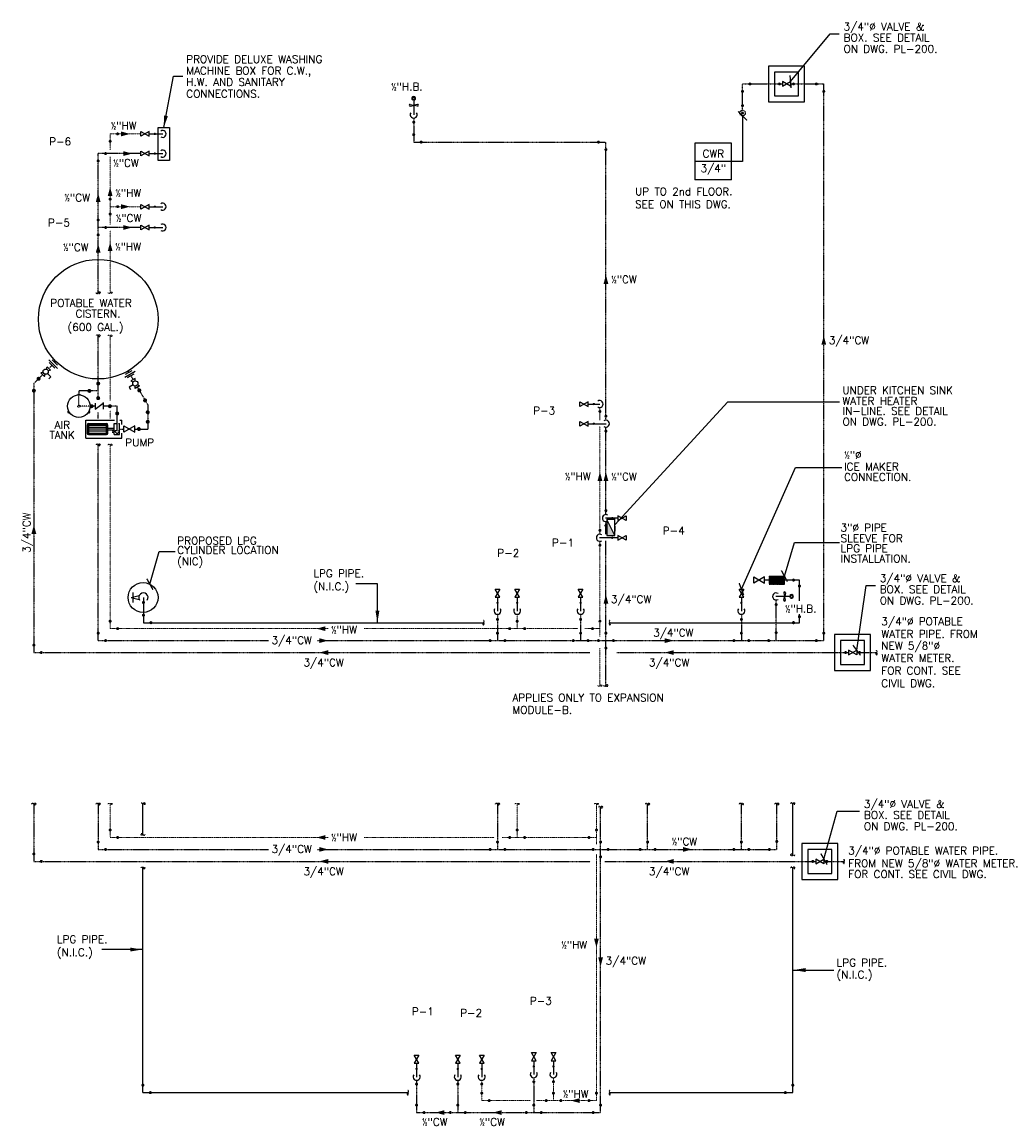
# Model space of a CAD drawing. Header units: inches. Extents: x -3803 to 26533, y -3756 to 2988.
# Tile 8 of 9: x 24538 to 25033, y 2106 to 2660. Entities that reach past the tile are written whole.
import ezdxf
from ezdxf.enums import TextEntityAlignment as Align
from ezdxf.lldxf.tags import DXFTag

# ---------------------------------------------------------------- set-up
doc = ezdxf.new("R2010")
doc.units = ezdxf.units.IN
doc.header["$LTSCALE"] = 0.48
doc.header["$MEASUREMENT"] = 0
for name, pattern in [('CENTER', [2, 1.25, -0.25, 0.25, -0.25]), ('CENTER2', [1.125, 0.75, -0.125, 0.125, -0.125]), ('HIDDEN2', [0.1875, 0.125, -0.0625]), ('PHANTOM2', [1.25, 0.625, -0.125, 0.125, -0.125, 0.125, -0.125])]:
    doc.linetypes.add(name, pattern=pattern)
doc.layers.get('0').update_dxf_attribs({"linetype": 'CONTINUOUS'})
for name, color, linetype in [('ARNOTE', 4, 'CONTINUOUS'), ('EQUIP', 4, 'CONTINUOUS'), ('LA-MARCA', 7, 'CONTINUOUS'), ('M-PL-CWFT', 3, 'CONTINUOUS'), ('M-PL-CWL', 5, 'CENTER2'), ('M-PL-FT', 3, 'CONTINUOUS'), ('M-PL-HWFT', 2, 'CONTINUOUS'), ('M-PL-TXT', 3, 'CONTINUOUS'), ('P-CW-LI', 4, 'CENTER')]:
    doc.layers.add(name, color=color, linetype=linetype)
doc.layers.add('DIM', color=4, linetype='CONTINUOUS', lineweight=13)
doc.styles.add('80', font='simplex.shx', dxfattribs={"height": 7.68})
doc.styles.add('PLAIN', font='arial.ttf', dxfattribs={"width": 0.85})
doc.styles.add('SIMPLEX', font='SIMPLEX')
doc.styles.add('Style 1-4 inch', font='arial.ttf', dxfattribs={"height": 3.75})
tags = doc.linetypes.add('GAS_LINE', pattern='A,0.5,-0.2,["GAS",Standard,S=0.1,R=0,X=-0.1,Y=-0.05],-0.25', length=0.95).pattern_tags.tags
tags[6] = DXFTag(74, 10)
doc.dimstyles.new('Dim ARCH 1-4 INCH', dxfattribs={"dimscale": 40, "dimtxt": 3.75, "dimasz": 0.09375, "dimexe": 0.09375, "dimexo": 0.03125, "dimgap": 0.023438, "dimtad": 1, "dimdec": 0, "dimzin": 3, "dimdsep": 46, "dimlunit": 4, "dimtxsty": 'Style 1-4 inch', "dimblk": 'ARCHTICK', "dimcen": 0.0625, "dimdle": 0.09375, "dimclrd": 225, "dimclre": 225, "dimclrt": 256, "dimadec": 0, "dimazin": 0, "dimtfac": 1, "dimtdec": 0, "dimtofl": 0, "dimtmove": 1, "dimatfit": 3, "dimfxl": 1, "dimtolj": 1, "dimtzin": 0, "dimlwd": -1, "dimlwe": -1, "dimarcsym": 1})
doc.dimstyles.new('Ma24', dxfattribs={"dimscale": 48, "dimtxt": 0.09375, "dimasz": 0.09375, "dimexe": 0.0625, "dimexo": 0.0625, "dimgap": 0.046875, "dimtad": 1, "dimdec": 0, "dimzin": 3, "dimdsep": 46, "dimlunit": 4, "dimtxsty": 'PLAIN', "dimblk": 'ARCHTICK', "dimcen": 0.0625, "dimdle": 0.0625, "dimclrd": 4, "dimclre": 4, "dimclrt": 2, "dimaunit": 1, "dimadec": 0, "dimazin": 0, "dimtfac": 1, "dimtdec": 0, "dimtix": 1, "dimtmove": 2, "dimatfit": 3, "dimldrblk": 'ARCHTICK', "dimfxl": 1, "dimfrac": 2, "dimtolj": 1, "dimtzin": 0, "dimarcsym": 0})

# ---------------------------------------------------------------- blocks, each defined once
blk = doc.blocks.new('CWR')
at = {"layer": 'LA-MARCA', "color": 2}
for p, q in [((-0.191, 0.191), (-0.191, -0.191)), ((0.191, 0.191), (-0.191, 0.191)), ((0.191, -0.191), (0.191, 0.191)), ((0.191, -0.191), (-0.191, -0.191))]:
    blk.add_line(p, q, dxfattribs=at)
at = {"layer": 'LA-MARCA', "color": 3}
blk.add_line((0.191, 0), (-0.191, 0), dxfattribs=at)
at = {"layer": 'LA-MARCA', "color": 4, "style": 'SIMPLEX'}
for p in [(0.002, 0.081), (0.002, -0.077)]:
    blk.add_attdef('REFERENCE', text='', height=0.08, dxfattribs=at).set_placement(p, align=Align.MIDDLE)
blk = doc.blocks.new('_ArchTick')
at = {"color": 0, "linetype": 'ByBlock', "const_width": 0.15}
blk.add_lwpolyline([(-0.5, -0.5), (0.5, 0.5)], dxfattribs=at)

msp = doc.modelspace()

# ---------------------------------------------------------------- hatches: boundary and pattern name
at = {"layer": 'M-PL-CWFT'}
msp.add_hatch(color=256, dxfattribs=at).paths.add_polyline_path([(24835.5, 2402.53), (24831.5, 2410.53), (24831.5, 2402.53)])
at = {"layer": 'M-PL-CWL'}
h = msp.add_hatch(dxfattribs=at)
h.set_pattern_fill('ANSI31', color=8)
h.set_pattern_definition([(45, (9123.16941, 21657.26425), (-0.08838834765, 0.08838834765), [])])
h.paths.add_polyline_path([(24912.94, 2382.24), (24920.56, 2382.24), (24920.56, 2378.24), (24912.94, 2378.24)])

# ---------------------------------------------------------------- linework, layer by layer
at = {"layer": 'DIM', "linetype": 'PHANTOM2'}
for p, q in [((24597.89, 2604.04), (24582.44, 2604.04)), ((24582.44, 2596.1), (24582.44, 2604.04)), ((24582.44, 2558.64), (24582.44, 2592.55)), ((24597.89, 2567.54), (24582.44, 2567.54)), ((24582.44, 2524.36), (24582.44, 2555.59)), ((24582.44, 2470.3), (24582.44, 2502.79)), ((24582.44, 2461.27), (24582.44, 2465.3)), ((24828.06, 2403.21), (24828.06, 2457.43)), ((24582.44, 2355.85), (24582.44, 2448)), ((24828.06, 2351.95), (24828.06, 2399.69)), ((24786.55, 2363.1), (24786.55, 2355.85)), ((24582.44, 2355.85), (24691.8, 2355.85)), ((24709.81, 2355.85), (24816.9, 2355.85)), ((24820.53, 2355.85), (24828.06, 2355.85)), ((24828.06, 2327.33), (24828.06, 2346.13)), ((24582.44, 2267.9), (24582.44, 2251.1)), ((24786.55, 2267.9), (24786.55, 2251.1)), ((24826.3, 2247.68), (24826.3, 2267.9)), ((24582.44, 2251.1), (24691.8, 2251.1)), ((24709.81, 2251.1), (24775.09, 2251.1)), ((24779.11, 2251.1), (24826.3, 2251.1)), ((24826.3, 2119.1), (24826.3, 2242.8)), ((24768.78, 2129.31), (24768.78, 2119.1)), ((24804.74, 2130.52), (24804.74, 2119.1)), ((24768.78, 2119.1), (24793.25, 2119.1)), ((24796.23, 2119.1), (24826.3, 2119.1))]:
    msp.add_line(p, q, dxfattribs=at)
at = {"layer": 'DIM', "ltscale": 10}
msp.add_line((24828.06, 2460.47), (24828.06, 2466.79), dxfattribs=at)
at = {"layer": 'DIM', "linetype": 'PHANTOM2'}
for centre, start, end in [((24581.87, 2524.68), 208.4906, 331.5094), ((24582.99, 2524.07), 28.4906, 151.5094), ((24582.99, 2524.68), 208.4906, 331.5094), ((24581.87, 2502.47), 28.4906, 151.5094), ((24582.99, 2502.47), 28.4906, 151.5094), ((24582.99, 2503.08), 208.4906, 331.5094), ((24581.87, 2447.71), 28.4906, 151.5094), ((24582.99, 2447.71), 28.4906, 151.5094), ((24582.99, 2448.32), 208.4906, 331.5094), ((24827.49, 2327.62), 208.4906, 331.5094), ((24828.62, 2327.01), 28.4906, 151.5094), ((24828.62, 2327.62), 208.4906, 331.5094), ((24581.87, 2267.58), 28.4906, 151.5094), ((24582.99, 2267.58), 28.4906, 151.5094), ((24582.99, 2268.19), 208.4906, 331.5094), ((24785.98, 2267.58), 28.4906, 151.5094), ((24787.1, 2267.58), 28.4906, 151.5094), ((24787.1, 2268.19), 208.4906, 331.5094), ((24825.73, 2267.58), 28.4906, 151.5094), ((24826.85, 2267.58), 28.4906, 151.5094), ((24826.85, 2268.19), 208.4906, 331.5094)]:
    msp.add_arc(centre, 0.64, start, end, dxfattribs=at)
at = {"layer": 'DIM', "ltscale": 10}
for points in [[(24592.45, 2604.04), (24587.95, 2602.83), (24587.95, 2605.24)], [(24592.45, 2567.54), (24587.95, 2566.34), (24587.95, 2568.75)], [(24828.06, 2434.48), (24829.27, 2429.98), (24826.86, 2429.98)], [(24685.93, 2355.85), (24690.43, 2354.65), (24690.43, 2357.06)], [(24685.93, 2251.1), (24690.43, 2249.9), (24690.43, 2252.31)], [(24813.44, 2119.1), (24817.94, 2117.9), (24817.94, 2120.31)]]:
    msp.add_solid(points, dxfattribs=at)
at = {"layer": 'DIM', "linetype": 'PHANTOM2'}
for points in [[(24582.44, 2577.39), (24581.23, 2572.89), (24583.64, 2572.89)], [(24582.44, 2549.73), (24581.23, 2545.23), (24583.64, 2545.23)], [(24826.3, 2195.91), (24827.51, 2200.41), (24825.09, 2200.41)]]:
    msp.add_solid(points, dxfattribs=at)
at = {"layer": 'EQUIP', "color": 3}
for p, q in [((24571.65, 2458.74, 0), (24571.65, 2453.22, 0)), ((24580.61, 2453.22, 0), (24580.61, 2458.74, 0)), ((24581.35, 2456.35, 0), (24584.51, 2456.35, 0)), ((24581.35, 2455.6, 0), (24584.51, 2455.6, 0))]:
    msp.add_line(p, q, dxfattribs=at)
at = {"layer": 'M-PL-CWFT'}
for p, q in [((24734.67, 2621.56), (24734.67, 2613.53)), ((24732.82, 2618.85), (24734.5, 2618.42)), ((24732.82, 2617.91), (24734.5, 2618.34)), ((24736.53, 2618.85), (24734.84, 2618.42)), ((24736.53, 2617.91), (24734.84, 2618.34)), ((24601.99, 2594.17), (24608.93, 2594.17)), ((24601.99, 2557.1), (24608.93, 2557.1)), ((24551.04, 2483.87), (24552.69, 2482.22)), ((24552.69, 2482.22), (24551.66, 2481.19)), ((24593.92, 2478.23), (24591.9, 2477.06)), ((24591.9, 2477.06), (24592.63, 2475.8)), ((24575, 2469.02, 0), (24575, 2465.89, 0)), ((24575, 2465.89, 0), (24578.99, 2469.02, 0)), ((24575, 2469.02, 0), (24575, 2465.89, 0)), ((24575, 2465.89, 0), (24578.99, 2469.02, 0)), ((24578.99, 2469.02, 0), (24578.99, 2465.89, 0)), ((24578.99, 2469.02, 0), (24578.99, 2465.89, 0)), ((24822.15, 2458.68), (24831.22, 2458.68)), ((24594.76, 2457.54, 0), (24589.29, 2454.42, 0)), ((24589.29, 2457.54, 0), (24594.76, 2454.42, 0)), ((24589.29, 2454.42, 0), (24589.29, 2457.54, 0)), ((24594.76, 2457.54, 0), (24589.29, 2454.42, 0)), ((24589.29, 2454.42, 0), (24589.29, 2457.54, 0)), ((24594.76, 2454.42, 0), (24594.76, 2457.54, 0)), ((24594.76, 2454.42, 0), (24594.76, 2457.54, 0)), ((24837.06, 2411.31), (24830.91, 2411.31)), ((24835.5, 2410.53), (24831.5, 2410.53)), ((24831.5, 2410.53), (24831.5, 2402.53)), ((24835.5, 2402.53), (24831.5, 2410.53)), ((24835.5, 2402.53), (24835.5, 2410.53)), ((24831.5, 2402.53), (24835.5, 2402.53)), ((24776.68, 2371.64), (24776.68, 2364.7)), ((24818.38, 2371.64), (24818.38, 2364.7)), ((24898.99, 2371.64), (24898.99, 2364.7)), ((24923.87, 2372.02), (24916.27, 2372.02)), ((24920.21, 2373.88), (24920.64, 2372.19)), ((24920.21, 2370.17), (24920.64, 2371.85)), ((24921.15, 2373.88), (24920.73, 2372.19)), ((24921.15, 2370.17), (24920.73, 2371.85)), ((24736.11, 2137.86), (24736.11, 2130.92)), ((24756.77, 2137.86), (24756.77, 2130.92)), ((24794.88, 2139.06), (24794.88, 2132.12))]:
    msp.add_line(p, q, dxfattribs=at)
for points in [[(24930.61, 2638.08), (24912.61, 2638.08), (24912.61, 2620.08), (24930.61, 2620.08)], [(24927.61, 2635.08), (24915.61, 2635.08), (24915.61, 2623.08), (24927.61, 2623.08)], [(24919.56, 2630.25), (24919.56, 2627.91), (24923.66, 2630.25), (24923.66, 2627.91)], [(24601.99, 2593), (24601.99, 2595.35), (24597.89, 2593), (24597.89, 2595.35)], [(24601.99, 2555.92), (24601.99, 2558.27), (24597.89, 2555.92), (24597.89, 2558.27)], [(24822.15, 2457.51), (24822.15, 2459.85), (24818.05, 2457.51), (24818.05, 2459.85)], [(24837.06, 2412.48), (24837.06, 2410.14), (24841.16, 2412.48), (24841.16, 2410.14)], [(24775.51, 2371.64), (24777.86, 2371.64), (24775.51, 2375.74), (24777.86, 2375.74)], [(24817.21, 2371.64), (24819.55, 2371.64), (24817.21, 2375.74), (24819.55, 2375.74)], [(24897.81, 2371.64), (24900.16, 2371.64), (24897.81, 2375.74), (24900.16, 2375.74)], [(24963.77, 2352.85), (24945.77, 2352.85), (24945.77, 2334.85), (24963.77, 2334.85)], [(24960.77, 2349.85), (24948.77, 2349.85), (24948.77, 2337.85), (24960.77, 2337.85)], [(24952.72, 2345.03), (24952.72, 2342.68), (24956.82, 2345.03), (24956.82, 2342.68)], [(24947.35, 2248.1), (24929.35, 2248.1), (24929.35, 2230.1), (24947.35, 2230.1)], [(24944.35, 2245.1), (24932.35, 2245.1), (24932.35, 2233.1), (24944.35, 2233.1)], [(24936.3, 2240.27), (24936.3, 2237.93), (24940.4, 2240.27), (24940.4, 2237.93)], [(24793.7, 2139.06), (24796.05, 2139.06), (24793.7, 2143.16), (24796.05, 2143.16)], [(24734.94, 2137.86), (24737.28, 2137.86), (24734.94, 2141.96), (24737.28, 2141.96)], [(24755.6, 2137.86), (24757.95, 2137.86), (24755.6, 2141.96), (24757.95, 2141.96)]]:
    msp.add_lwpolyline(points, close=True, dxfattribs=at)
for points, const_width in [([(24899.19, 2625.35, 1), (24899.94, 2625.35, 1)], 0.75), ([(24903.3, 2628.71, 1), (24903.3, 2629.46, 1)], 0.75), ([(24918.08, 2629.46, -1), (24918.08, 2628.71, -1)], 0.75), ([(24925.14, 2629.46, 1), (24925.14, 2628.71, 1)], 0.75), ([(24936.57, 2628.71, -1), (24936.57, 2629.46, -1)], 0.75), ([(24939.93, 2625.35, 1), (24940.68, 2625.35, 1)], 0.75), ([(24899.19, 2618.24, -1), (24899.94, 2618.24, -1)], 0.75), ([(24734.3, 2609.94, 1), (24735.05, 2609.94, 1)], 0.75), ([(24586.17, 2604.41, -1), (24586.17, 2603.66, -1)], 0.75), ([(24734.3, 2603.67, -1), (24735.05, 2603.67, -1)], 0.75), ([(24582.06, 2600.3, 1), (24582.81, 2600.3, 1)], 0.75), ([(24738.41, 2600.3, -1), (24738.41, 2599.55, -1)], 0.75), ([(24827.32, 2600.3, 1), (24827.32, 2599.55, 1)], 0.75), ([(24580.17, 2594.55, -1), (24580.17, 2593.8, -1)], 0.75), ([(24604.83, 2593.88, -1), (24604.83, 2594.47, -1)], 0.586), ([(24830.69, 2596.19, 1), (24831.44, 2596.19, 1)], 0.75), ([(24576.06, 2590.44, 1), (24576.81, 2590.44, 1)], 0.75), ([(24582.06, 2571.28, -1), (24582.81, 2571.28, -1)], 0.75), ([(24582.06, 2563.81, 1), (24582.81, 2563.81, 1)], 0.75), ([(24586.17, 2567.92, -1), (24586.17, 2567.17, -1)], 0.75), ([(24576.06, 2560.83, -1), (24576.81, 2560.83, -1)], 0.75), ([(24576.06, 2553.36, 1), (24576.81, 2553.36, 1)], 0.75), ([(24580.17, 2557.47, -1), (24580.17, 2556.72, -1)], 0.75), ([(24604.83, 2556.8, -1), (24604.83, 2557.39, -1)], 0.586), ([(24546.89, 2480.85, 1), (24546.18, 2481.55, 1)], 1), ([(24546.18, 2480.85, 1), (24546.89, 2481.55, 1)], 1), ([(24543.83, 2474.89, 1), (24544.54, 2475.6, 1)], 1), ([(24827.69, 2464.8, 1), (24828.44, 2464.8, 1)], 0.75), ([(24824.99, 2458.39, -1), (24824.99, 2458.97, -1)], 0.586), ([(24830.69, 2462.42, -1), (24831.44, 2462.42, -1)], 0.75), ([(24830.69, 2454.94, 1), (24831.44, 2454.94, 1)], 0.75), ([(24830.69, 2415.05, -1), (24831.44, 2415.05, -1)], 0.75), ([(24834.22, 2411.6, -1), (24834.22, 2411.02, -1)], 0.586), ([(24827.69, 2405.18, -1), (24828.44, 2405.18, -1)], 0.75), ([(24830.69, 2407.57, 1), (24831.44, 2407.57, 1)], 0.75), ([(24827.69, 2397.71, 1), (24828.44, 2397.71, 1)], 0.75), ([(24776.39, 2368.8, -1), (24776.98, 2368.8, -1)], 0.586), ([(24818.09, 2368.8, -1), (24818.67, 2368.8, -1)], 0.586), ([(24898.69, 2368.8, -1), (24899.28, 2368.8, -1)], 0.586), ([(24916.05, 2367.93, -1), (24916.8, 2367.93, -1)], 0.75), ([(24582.06, 2359.59, -1), (24582.81, 2359.59, -1)], 0.75), ([(24776.31, 2360.5, -1), (24777.06, 2360.5, -1)], 0.75), ([(24786.17, 2359.59, -1), (24786.92, 2359.59, -1)], 0.75), ([(24818.01, 2360.5, -1), (24818.76, 2360.5, -1)], 0.75), ([(24827.69, 2359.59, -1), (24828.44, 2359.59, -1)], 0.75), ([(24898.61, 2360.5, -1), (24899.36, 2360.5, -1)], 0.75), ([(24576.06, 2353.59, -1), (24576.81, 2353.59, -1)], 0.75), ([(24586.17, 2356.23, -1), (24586.17, 2355.48, -1)], 0.75), ([(24776.31, 2353.59, -1), (24777.06, 2353.59, -1)], 0.75), ([(24782.81, 2356.23, 1), (24782.81, 2355.48, 1)], 0.75), ([(24790.28, 2356.23, -1), (24790.28, 2355.48, -1)], 0.75), ([(24818.01, 2353.59, -1), (24818.76, 2353.59, -1)], 0.75), ([(24824.32, 2356.23, 1), (24824.32, 2355.48, 1)], 0.75), ([(24830.69, 2353.59, -1), (24831.44, 2353.59, -1)], 0.75), ([(24898.61, 2353.59, -1), (24899.36, 2353.59, -1)], 0.75), ([(24916.05, 2353.85, -1), (24916.8, 2353.85, -1)], 0.75), ([(24939.93, 2353.59, -1), (24940.68, 2353.59, -1)], 0.75), ([(24543.81, 2347.59, -1), (24544.56, 2347.59, -1)], 0.75), ([(24543.81, 2347.59, -1), (24544.56, 2347.59, -1)], 0.75), ([(24580.17, 2350.23, -1), (24580.17, 2349.48, -1)], 0.75), ([(24772.95, 2350.23, 1), (24772.95, 2349.48, 1)], 0.75), ([(24780.42, 2350.23, -1), (24780.42, 2349.48, -1)], 0.75), ([(24814.65, 2350.23, 1), (24814.65, 2349.48, 1)], 0.75), ([(24822.12, 2350.23, -1), (24822.12, 2349.48, -1)], 0.75), ([(24827.32, 2350.23, 1), (24827.32, 2349.48, 1)], 0.75), ([(24834.8, 2350.23, -1), (24834.8, 2349.48, -1)], 0.75), ([(24895.25, 2350.23, 1), (24895.25, 2349.48, 1)], 0.75), ([(24902.72, 2350.23, -1), (24902.72, 2349.48, -1)], 0.75), ([(24912.69, 2350.23, 1), (24912.69, 2349.48, 1)], 0.75), ([(24936.57, 2350.23, 1), (24936.57, 2349.48, 1)], 0.75), ([(24547.92, 2344.23, -1), (24547.92, 2343.48, -1)], 0.75), ([(24547.92, 2344.23, -1), (24547.92, 2343.48, -1)], 0.75), ([(24830.69, 2346.12, 1), (24831.44, 2346.12, 1)], 0.75), ([(24951.24, 2344.23, -1), (24951.24, 2343.48, -1)], 0.75), ([(24958.3, 2344.23, 1), (24958.3, 2343.48, 1)], 0.75), ([(24582.06, 2254.84, -1), (24582.81, 2254.84, -1)], 0.75), ([(24786.17, 2254.84, -1), (24786.92, 2254.84, -1)], 0.75), ([(24825.93, 2254.84, -1), (24826.68, 2254.84, -1)], 0.75), ([(24576.06, 2248.84, -1), (24576.81, 2248.84, -1)], 0.75), ([(24586.17, 2251.48, -1), (24586.17, 2250.73, -1)], 0.75), ([(24776.31, 2248.84, -1), (24777.06, 2248.84, -1)], 0.75), ([(24782.81, 2251.48, 1), (24782.81, 2250.73, 1)], 0.75), ([(24790.28, 2251.48, -1), (24790.28, 2250.73, -1)], 0.75), ([(24822.56, 2251.48, 1), (24822.56, 2250.73, 1)], 0.75), ([(24828.02, 2248.84, -1), (24828.77, 2248.84, -1)], 0.75), ([(24851.6, 2248.84, -1), (24852.35, 2248.84, -1)], 0.75), ([(24898.61, 2248.84, -1), (24899.36, 2248.84, -1)], 0.75), ([(24916.37, 2249.1, -1), (24917.12, 2249.1, -1)], 0.75), ([(24543.81, 2242.84, -1), (24544.56, 2242.84, -1)], 0.75), ([(24580.17, 2245.48, -1), (24580.17, 2244.73, -1)], 0.75), ([(24772.95, 2245.48, 1), (24772.95, 2244.73, 1)], 0.75), ([(24780.42, 2245.48, -1), (24780.42, 2244.73, -1)], 0.75), ([(24824.65, 2245.48, 1), (24824.65, 2244.73, 1)], 0.75), ([(24832.13, 2245.48, -1), (24832.13, 2244.73, -1)], 0.75), ([(24848.23, 2245.48, 1), (24848.23, 2244.73, 1)], 0.75), ([(24855.71, 2245.48, -1), (24855.71, 2244.73, -1)], 0.75), ([(24895.25, 2245.48, 1), (24895.25, 2244.73, 1)], 0.75), ([(24902.72, 2245.48, -1), (24902.72, 2244.73, -1)], 0.75), ([(24913.01, 2245.48, 1), (24913.01, 2244.73, 1)], 0.75), ([(24547.92, 2239.48, -1), (24547.92, 2238.73, -1)], 0.75), ([(24828.02, 2241.37, 1), (24828.77, 2241.37, 1)], 0.75), ([(24934.82, 2239.48, -1), (24934.82, 2238.73, -1)], 0.75), ([(24941.87, 2239.48, 1), (24941.87, 2238.73, 1)], 0.75), ([(24735.82, 2135.02, -1), (24736.4, 2135.02, -1)], 0.586), ([(24756.48, 2135.02, -1), (24757.07, 2135.02, -1)], 0.586), ([(24794.58, 2136.22, -1), (24795.17, 2136.22, -1)], 0.586), ([(24735.73, 2127.4, -1), (24736.48, 2127.4, -1)], 0.75), ([(24756.4, 2127.4, -1), (24757.15, 2127.4, -1)], 0.75), ([(24768.4, 2127.4, -1), (24769.15, 2127.4, -1)], 0.75), ([(24794.5, 2128.6, -1), (24795.25, 2128.6, -1)], 0.75), ([(24804.36, 2128.6, -1), (24805.11, 2128.6, -1)], 0.75), ([(24768.4, 2122.84, -1), (24769.15, 2122.84, -1)], 0.75), ([(24804.36, 2122.84, -1), (24805.11, 2122.84, -1)], 0.75), ([(24825.93, 2122.84, -1), (24826.68, 2122.84, -1)], 0.75), ([(24735.73, 2116.84, -1), (24736.48, 2116.84, -1)], 0.75), ([(24756.4, 2116.84, -1), (24757.15, 2116.84, -1)], 0.75), ([(24772.52, 2119.48, -1), (24772.52, 2118.73, -1)], 0.75), ([(24794.5, 2116.84, -1), (24795.25, 2116.84, -1)], 0.75), ([(24801.11, 2119.48, 1), (24801.11, 2118.73, 1)], 0.75), ([(24808.47, 2119.48, -1), (24808.47, 2118.73, -1)], 0.75), ([(24822.56, 2119.48, 1), (24822.56, 2118.73, 1)], 0.75), ([(24828.02, 2116.84, -1), (24828.77, 2116.84, -1)], 0.75), ([(24739.85, 2113.48, -1), (24739.85, 2112.73, -1)], 0.75), ([(24753.04, 2113.48, 1), (24753.04, 2112.73, 1)], 0.75), ([(24760.51, 2113.48, -1), (24760.51, 2112.73, -1)], 0.75), ([(24791.14, 2113.48, 1), (24791.14, 2112.73, 1)], 0.75), ([(24798.61, 2113.48, -1), (24798.61, 2112.73, -1)], 0.75), ([(24824.65, 2113.48, 1), (24824.65, 2112.73, 1)], 0.75)]:
    msp.add_lwpolyline(points, format="xyb", close=True, dxfattribs=dict(at, const_width=const_width))
for points in [[(24550.46, 2486.04), (24550.78, 2487.22), (24552.55, 2485.45), (24551.37, 2485.13)], [(24548.87, 2484.45), (24547.69, 2484.13), (24549.46, 2482.36), (24549.78, 2483.54)], [(24595.04, 2480.17), (24595.03, 2481.39), (24592.87, 2480.14), (24593.92, 2479.53)], [(24596.16, 2478.22), (24597.22, 2477.61), (24595.06, 2476.36), (24595.05, 2477.58)], [(24596.16, 2478.22), (24597.22, 2477.61)]]:
    msp.add_lwpolyline(points, dxfattribs=at)
at = {"layer": 'M-PL-CWFT', "elevation": 0}
for points, const_width in [([(24572.01, 2475.63, -1), (24572.01, 2474.63, -1)], 1), ([(24576.94, 2478.78, 1), (24575.94, 2478.78, 1)], 1), ([(24596.71, 2475.03, 1), (24597.42, 2475.73, 1)], 1), ([(24576.94, 2471.48, -1), (24575.94, 2471.48, -1)], 1), ([(24599.62, 2469.99, 1), (24600.32, 2470.69, 1)], 1), ([(24573.15, 2467.95, 1), (24573.15, 2466.95, 1)], 1), ([(24578.99, 2469.24, -1), (24578.99, 2468.8, -1)], 0.435), ([(24582.32, 2467.95, 1), (24582.32, 2466.95, 1)], 1), ([(24586.47, 2463.81, -1), (24585.47, 2463.81, -1)], 1), ([(24601.79, 2464.41, -1), (24600.79, 2464.41, -1)], 1), ([(24601.79, 2459.63, 1), (24600.79, 2459.63, 1)], 1), ([(24596.86, 2456.48, -1), (24596.86, 2455.48, -1)], 1)]:
    msp.add_lwpolyline(points, format="xyb", close=True, dxfattribs=dict(at, const_width=const_width))
at = {"layer": 'M-PL-CWFT'}
for centre, radius in [((24734.67, 2618.38), 0.176), ((24550.12, 2484.79), 1.3), ((24595.04, 2478.88), 1.3), ((24920.68, 2372.02), 0.176)]:
    msp.add_circle(centre, radius, dxfattribs=at)
for centre, radius, start, end in [((24734.67, 2621.83), 0.94, 298.0664, 241.9336), ((24734.67, 2621.56), 0.719, 307.9772, 232.0228), ((24732.82, 2618.38), 0.469, 90, 270), ((24734.67, 2613.69), 1.76, 145.9161, 34.0839), ((24736.53, 2618.38), 0.469, 270, 90), ((24608.78, 2594.17), 1.76, 235.9161, 124.0839), ((24608.78, 2557.1), 1.76, 235.9161, 124.0839), ((24831.06, 2458.68), 1.76, 235.9161, 124.0839), ((24585.97, 2454.89, 0), 0.948, 145.9161, 34.0839), ((24831.06, 2411.31), 1.76, 55.9161, 304.0839), ((24916.43, 2372.02), 1.76, 55.9161, 304.0839), ((24920.68, 2373.88), 0.469, 0, 180), ((24920.68, 2370.17), 0.469, 180, 0), ((24924.13, 2372.02), 0.94, 208.0664, 151.9336), ((24923.87, 2372.02), 0.719, 217.9772, 142.0228), ((24776.68, 2364.85), 1.76, 145.9161, 34.0839), ((24818.38, 2364.85), 1.76, 145.9161, 34.0839), ((24898.99, 2364.85), 1.76, 145.9161, 34.0839), ((24736.11, 2131.07), 1.76, 145.9161, 34.0839), ((24756.77, 2131.07), 1.76, 145.9161, 34.0839), ((24794.88, 2132.27), 1.76, 145.9161, 34.0839)]:
    msp.add_arc(centre, radius, start, end, dxfattribs=at)
at = {"layer": 'M-PL-CWL'}
for p, q in [((24899.56, 2615.92), (24899.56, 2629.08)), ((24899.56, 2629.08), (24919.56, 2629.08)), ((24923.66, 2629.08), (24940.31, 2629.08)), ((24940.31, 2349.85), (24940.31, 2629.08)), ((24734.67, 2611.93), (24734.67, 2599.93)), ((24734.67, 2599.93), (24831.06, 2599.93)), ((24831.06, 2460.44), (24831.06, 2599.93)), ((24597.89, 2594.17), (24576.44, 2594.17)), ((24576.44, 2524.36), (24576.44, 2594.17)), ((24597.89, 2557.1), (24576.44, 2557.1)), ((24576.44, 2470.98), (24576.44, 2502.79)), ((24553.3, 2487.97, 0), (24551.67, 2486.34)), ((24548.57, 2483.24), (24544.19, 2478.85)), ((24592.79, 2482.77, 0), (24593.95, 2480.77)), ((24544.19, 2478.85), (24544.19, 2343.85)), ((24596.14, 2476.98, 0), (24601.29, 2468.06, 0)), ((24566.72, 2475.13, 0), (24566.72, 2473.52, 0)), ((24575, 2467.45, 0), (24572.33, 2467.45, 0)), ((24576.44, 2461.32), (24576.44, 2464.28)), ((24585.97, 2467.45, 0), (24578.99, 2467.45, 0)), ((24601.29, 2468.06, 0), (24601.29, 2455.98, 0)), ((24583.82, 2454.09, 0), (24583.82, 2455.68, 0)), ((24585.02, 2454.89, 0), (24583.82, 2454.89, 0)), ((24587.11, 2455.98, 0), (24589.29, 2455.98, 0)), ((24594.76, 2455.98, 0), (24601.29, 2455.98, 0)), ((24831.06, 2413.07), (24831.06, 2456.92)), ((24576.44, 2349.85), (24576.44, 2448)), ((24831.06, 2403.33), (24831.06, 2409.55)), ((24831.06, 2327.33), (24831.06, 2399.83)), ((24912.94, 2382.24), (24920.56, 2382.24)), ((24912.94, 2378.24), (24920.56, 2378.24)), ((24916.43, 2349.85), (24916.43, 2370.26)), ((24776.68, 2363.1), (24776.68, 2349.85)), ((24818.38, 2363.1), (24818.38, 2349.85)), ((24898.99, 2363.1), (24898.99, 2349.85)), ((24576.44, 2349.85), (24661.9, 2349.85)), ((24686.4, 2349.85), (24940.31, 2349.85)), ((24544.19, 2343.85), (24823.04, 2343.85)), ((24836.5, 2343.85), (24952.72, 2343.85)), ((24956.82, 2343.85), (24966.77, 2343.85)), ((24544.19, 2267.9), (24544.19, 2239.1)), ((24576.44, 2267.9), (24576.44, 2245.1)), ((24776.68, 2267.9), (24776.68, 2245.1)), ((24828.39, 2113.1), (24828.39, 2266.33)), ((24851.97, 2245.1), (24851.97, 2267.9)), ((24898.99, 2245.1), (24898.99, 2267.9)), ((24916.75, 2245.1), (24916.75, 2267.9)), ((24576.44, 2245.1), (24661.9, 2245.1)), ((24686.4, 2245.1), (24916.75, 2245.1)), ((24544.19, 2239.1), (24823.19, 2239.1)), ((24830.44, 2239.1), (24936.3, 2239.1)), ((24940.4, 2239.1), (24950.35, 2239.1)), ((24736.11, 2129.31), (24736.11, 2113.1)), ((24756.77, 2129.31), (24756.77, 2113.1)), ((24794.88, 2130.52), (24794.88, 2113.1)), ((24736.11, 2113.1), (24828.39, 2113.1))]:
    msp.add_line(p, q, dxfattribs=at)
at = {"layer": 'M-PL-CWL', "color": 3, "linetype": 'Continuous'}
for p, q in [((24556.04, 2486.44), (24551.77, 2490.71)), ((24554.67, 2486.6), (24551.93, 2489.34)), ((24556.06, 2487.99), (24553.32, 2490.73)), ((24555.22, 2489.89, 0), (24554.69, 2489.36, 0)), ((24589.75, 2482), (24594.99, 2485.02)), ((24590.14, 2483.5), (24593.49, 2485.44)), ((24591.12, 2481.8), (24594.47, 2483.74)), ((24591.44, 2485.12, 0), (24591.81, 2484.47, 0)), ((24566.2, 2473.52, 0), (24567.23, 2473.52, 0)), ((24566.2, 2473.52, 0), (24566.2, 2473.05, 0)), ((24567.23, 2473.52, 0), (24567.23, 2473.05, 0)), ((24561.21, 2464.87, 0), (24561.62, 2465.1, 0)), ((24561.72, 2463.98, 0), (24561.21, 2464.87, 0)), ((24561.72, 2463.98, 0), (24562.13, 2464.21, 0)), ((24571.71, 2463.98, 0), (24571.3, 2464.21, 0)), ((24572.23, 2464.87, 0), (24571.71, 2463.98, 0)), ((24572.23, 2464.87, 0), (24571.82, 2465.1, 0)), ((24570.25, 2451.49, 0), (24570.25, 2460.47, 0)), ((24570.25, 2460.47, 0), (24584.69, 2460.47, 0)), ((24571.65, 2458.74, 0), (24580.61, 2458.74, 0)), ((24584.51, 2453.22, 0), (24584.51, 2458.74, 0)), ((24584.51, 2458.74, 0), (24585.52, 2458.74, 0)), ((24586.61, 2458.74, 0), (24587.11, 2458.74, 0)), ((24587.11, 2453.22, 0), (24587.11, 2458.74, 0)), ((24587.29, 2460.47, 0), (24588.22, 2460.47, 0)), ((24588.22, 2458.22, 0), (24588.22, 2460.47, 0)), ((24570.9, 2457.99, 0), (24570.9, 2453.97, 0)), ((24571.65, 2453.22, 0), (24580.61, 2453.22, 0)), ((24581.35, 2453.97, 0), (24581.35, 2457.99, 0)), ((24584.51, 2453.22, 0), (24587.11, 2453.22, 0)), ((24588.22, 2451.49, 0), (24588.22, 2453.95, 0)), ((24570.25, 2451.49, 0), (24588.22, 2451.49, 0))]:
    msp.add_line(p, q, dxfattribs=at)
at = {"layer": 'M-PL-CWL', "color": 1, "linetype": 'HIDDEN2'}
for p, q in [((24566.72, 2468, 0), (24566.72, 2473.07, 0)), ((24572.33, 2467.45, 0), (24567.26, 2467.45, 0))]:
    msp.add_line(p, q, dxfattribs=at)
at = {"layer": 'M-PL-CWL', "ltscale": 50}
msp.add_line((24585.97, 2454.89, 0), (24585.97, 2467.45, 0), dxfattribs=at)
at = {"layer": 'M-PL-CWL', "color": 8, "linetype": 'Continuous'}
msp.add_line((24581.35, 2455.98, 0), (24570.9, 2455.98, 0), dxfattribs=at)
at = {"layer": 'M-PL-CWL'}
msp.add_lwpolyline([(24899.21, 2614.51, 0.703, 0.703, -1), (24899.91, 2614.51, 0.703, 0.703, -1)], format="xyseb", close=True, dxfattribs=at)
at = {"layer": 'M-PL-CWL', "elevation": 0}
msp.add_lwpolyline([(24576.44, 2475.13), (24566.72, 2475.13)], dxfattribs=at)
at = {"layer": 'M-PL-CWL'}
msp.add_circle((24899.56, 2614.51), 1.41, dxfattribs=at)
at = {"layer": 'M-PL-CWL', "color": 3, "linetype": 'Continuous'}
for centre, radius in [((24576.44, 2511.1), 30), ((24566.72, 2467.45, 0), 5.62)]:
    msp.add_circle(centre, radius, dxfattribs=at)
at = {"layer": 'M-PL-CWL', "color": 1, "linetype": 'HIDDEN2'}
msp.add_circle((24566.72, 2467.45, 0), 0.54, dxfattribs=at)
at = {"layer": 'M-PL-CWL'}
for centre, start, end in [((24575.87, 2524.68), 208.4906, 331.5094), ((24576.99, 2524.07), 28.4906, 151.5094), ((24576.99, 2524.68), 208.4906, 331.5094), ((24575.87, 2502.47), 28.4906, 151.5094), ((24576.99, 2502.47), 28.4906, 151.5094), ((24576.99, 2503.08), 208.4906, 331.5094), ((24575.87, 2447.71), 28.4906, 151.5094), ((24576.99, 2447.71), 28.4906, 151.5094), ((24576.99, 2448.32), 208.4906, 331.5094), ((24967.07, 2343.29), 118.4906, 241.5094), ((24966.46, 2344.42), 298.4906, 61.5094), ((24966.46, 2343.29), 298.4906, 61.5094), ((24830.49, 2327.62), 208.4906, 331.5094), ((24831.62, 2327.01), 28.4906, 151.5094), ((24831.62, 2327.62), 208.4906, 331.5094), ((24543.62, 2267.58), 28.4906, 151.5094), ((24544.74, 2267.58), 28.4906, 151.5094), ((24544.74, 2268.19), 208.4906, 331.5094), ((24575.87, 2267.58), 28.4906, 151.5094), ((24576.99, 2267.58), 28.4906, 151.5094), ((24576.99, 2268.19), 208.4906, 331.5094), ((24776.11, 2267.58), 28.4906, 151.5094), ((24777.24, 2267.58), 28.4906, 151.5094), ((24777.24, 2268.19), 208.4906, 331.5094), ((24827.82, 2266.04), 28.4906, 151.5094), ((24828.95, 2266.04), 28.4906, 151.5094), ((24828.95, 2266.65), 208.4906, 331.5094), ((24851.4, 2267.58), 28.4906, 151.5094), ((24852.52, 2267.58), 28.4906, 151.5094), ((24852.52, 2268.19), 208.4906, 331.5094), ((24898.42, 2267.58), 28.4906, 151.5094), ((24899.54, 2267.58), 28.4906, 151.5094), ((24899.54, 2268.19), 208.4906, 331.5094), ((24916.18, 2267.58), 28.4906, 151.5094), ((24917.3, 2267.58), 28.4906, 151.5094), ((24917.3, 2268.19), 208.4906, 331.5094), ((24950.65, 2238.54), 118.4906, 241.5094), ((24950.04, 2239.67), 298.4906, 61.5094), ((24950.04, 2238.54), 298.4906, 61.5094)]:
    msp.add_arc(centre, 0.64, start, end, dxfattribs=at)
at = {"layer": 'M-PL-CWL', "color": 3, "linetype": 'Continuous'}
for centre, start, end in [((24571.65, 2457.99, 0), 90, 180), ((24580.61, 2457.99, 0), 0, 90), ((24571.65, 2453.97, 0), 180, 270), ((24580.61, 2453.97, 0), 270, 0)]:
    msp.add_arc(centre, 0.749, start, end, dxfattribs=at)
at = {"layer": 'M-PL-CWL'}
for points in [[(24593.53, 2594.17), (24589.03, 2592.97), (24589.03, 2595.38)], [(24576.44, 2574.34), (24575.23, 2569.84), (24577.64, 2569.84)], [(24593.53, 2557.1), (24589.03, 2555.89), (24589.03, 2558.3)], [(24576.44, 2548.9), (24575.23, 2544.4), (24577.64, 2544.4)], [(24831.06, 2533.27), (24829.86, 2528.77), (24832.27, 2528.77)], [(24940.31, 2502.78), (24939.1, 2498.28), (24941.51, 2498.28)], [(24831.06, 2434.39), (24829.86, 2429.89), (24832.27, 2429.89)], [(24544.19, 2407.91), (24542.98, 2403.41), (24545.39, 2403.41)], [(24831.06, 2372.9), (24829.86, 2368.4), (24832.27, 2368.4)], [(24691.79, 2349.85), (24687.29, 2348.65), (24687.29, 2351.06)], [(24865.06, 2349.85), (24860.56, 2348.65), (24860.56, 2351.06)], [(24687.29, 2343.85), (24691.79, 2342.65), (24691.79, 2345.06)], [(24860.56, 2343.85), (24865.06, 2342.65), (24865.06, 2345.06)], [(24691.79, 2245.1), (24687.29, 2243.9), (24687.29, 2246.31)], [(24874.24, 2245.1), (24869.74, 2243.9), (24869.74, 2246.31)], [(24687.29, 2239.1), (24691.79, 2237.9), (24691.79, 2240.31)], [(24860.56, 2239.1), (24865.06, 2237.9), (24865.06, 2240.31)], [(24828.39, 2186.47), (24827.19, 2190.97), (24829.6, 2190.97)], [(24745.57, 2113.1), (24750.07, 2111.9), (24750.07, 2114.31)], [(24774.33, 2113.1), (24778.83, 2111.9), (24778.83, 2114.31)]]:
    msp.add_solid(points, dxfattribs=at)
at = {"layer": 'M-PL-FT', "linetype": 'GAS_LINE', "ltscale": 0.5}
for p, q in [((24599.14, 2371.48), (24599.14, 2358.85)), ((24598.89, 2252.62), (24598.89, 2268.23)), ((24924.77, 2242.37), (24924.77, 2268.08)), ((24598.89, 2123.1), (24598.89, 2235.84)), ((24924.77, 2123.1), (24924.77, 2235.84)), ((24598.89, 2123.1), (24731.73, 2123.1)), ((24833.04, 2123.1), (24924.77, 2123.1))]:
    msp.add_line(p, q, dxfattribs=at)
for points in [[(24928.11, 2369.8), (24928.11, 2380.24), (24910.65, 2380.24)], [(24833.04, 2358.85), (24928.11, 2358.85), (24928.11, 2363.12)], [(24599.14, 2358.85), (24769.64, 2358.85)]]:
    msp.add_lwpolyline(points, dxfattribs=at)
at = {"layer": 'M-PL-FT', "linetype": 'PHANTOM2'}
for centre, start, end in [((24769.34, 2359.42), 298.4906, 61.5094), ((24833.35, 2359.42), 118.4906, 241.5094), ((24769.95, 2358.29), 118.4906, 241.5094), ((24769.34, 2358.29), 298.4906, 61.5094), ((24833.35, 2358.29), 118.4906, 241.5094), ((24832.73, 2358.29), 298.4906, 61.5094), ((24598.46, 2267.76), 28.4906, 151.5094), ((24599.58, 2267.76), 28.4906, 151.5094), ((24599.58, 2268.37), 208.4906, 331.5094), ((24924.2, 2267.76), 28.4906, 151.5094), ((24925.33, 2267.76), 28.4906, 151.5094), ((24925.33, 2268.37), 208.4906, 331.5094), ((24598.34, 2252.34), 28.4906, 151.5094), ((24598.34, 2252.95), 208.4906, 331.5094), ((24599.46, 2252.95), 208.4906, 331.5094), ((24924.22, 2242.08), 28.4906, 151.5094), ((24924.22, 2242.69), 208.4906, 331.5094), ((24925.34, 2242.69), 208.4906, 331.5094), ((24598.32, 2235.52), 28.4906, 151.5094), ((24599.44, 2235.52), 28.4906, 151.5094), ((24599.44, 2236.13), 208.4906, 331.5094), ((24924.2, 2235.52), 28.4906, 151.5094), ((24925.33, 2235.52), 28.4906, 151.5094), ((24925.33, 2236.13), 208.4906, 331.5094), ((24732.03, 2122.54), 118.4906, 241.5094), ((24731.42, 2123.67), 298.4906, 61.5094), ((24731.42, 2122.54), 298.4906, 61.5094), ((24833.35, 2123.67), 118.4906, 241.5094), ((24833.35, 2122.54), 118.4906, 241.5094), ((24832.73, 2122.54), 298.4906, 61.5094)]:
    msp.add_arc(centre, 0.64, start, end, dxfattribs=at)
at = {"layer": 'M-PL-HWFT'}
for p, q in [((24601.99, 2604.04), (24608.93, 2604.04)), ((24601.99, 2567.54), (24608.93, 2567.54)), ((24822.15, 2468.54), (24828.06, 2468.54)), ((24837.06, 2401.45), (24827.91, 2401.45)), ((24593.02, 2371.48), (24597.01, 2372.46)), ((24593.02, 2371.48), (24597.01, 2370.5)), ((24593.97, 2368.92), (24593.97, 2374.03)), ((24786.55, 2371.64), (24786.55, 2364.7)), ((24768.78, 2137.86), (24768.78, 2130.92)), ((24804.74, 2139.06), (24804.74, 2132.12))]:
    msp.add_line(p, q, dxfattribs=at)
for points in [[(24601.99, 2602.86), (24601.99, 2605.21), (24597.89, 2602.86), (24597.89, 2605.21)], [(24606.44, 2607.22), (24612.13, 2607.22), (24612.13, 2590.66), (24606.44, 2590.66)], [(24601.99, 2566.37), (24601.99, 2568.71), (24597.89, 2566.37), (24597.89, 2568.71)], [(24822.15, 2467.37), (24822.15, 2469.71), (24818.05, 2467.37), (24818.05, 2469.71)], [(24837.06, 2402.62), (24837.06, 2400.28), (24841.16, 2402.62), (24841.16, 2400.28)], [(24910.65, 2378.67), (24910.65, 2381.8), (24905.18, 2378.67), (24905.18, 2381.8)], [(24785.38, 2371.64), (24787.72, 2371.64), (24785.38, 2375.74), (24787.72, 2375.74)], [(24803.57, 2139.06), (24805.91, 2139.06), (24803.57, 2143.16), (24805.91, 2143.16)], [(24767.61, 2137.86), (24769.95, 2137.86), (24767.61, 2141.96), (24769.95, 2141.96)]]:
    msp.add_lwpolyline(points, close=True, dxfattribs=at)
for points, const_width in [([(24604.83, 2603.74, -1), (24604.83, 2604.33, -1)], 0.586), ([(24604.83, 2567.25, -1), (24604.83, 2567.83, -1)], 0.586), ([(24824.99, 2468.25, -1), (24824.99, 2468.83, -1)], 0.586), ([(24834.22, 2401.74, -1), (24834.22, 2401.15, -1)], 0.586), ([(24834.22, 2401.74, -1), (24834.22, 2401.15, -1)], 0.586), ([(24925.13, 2379.85, 1), (24925.13, 2380.63, 1)], 0.781), ([(24928.11, 2376.84, 1), (24928.11, 2377.62, 1)], 0.781), ([(24598.75, 2369.01, 1), (24599.53, 2369.01, 1)], 0.781), ([(24786.25, 2368.8, -1), (24786.84, 2368.8, -1)], 0.586), ([(24598.77, 2362.59, -1), (24599.52, 2362.59, -1)], 0.781), ([(24598.77, 2362.59, -1), (24599.52, 2362.59, -1)], 0.781), ([(24602.88, 2359.23, -1), (24602.88, 2358.48, -1)], 0.781), ([(24602.88, 2359.23, -1), (24602.88, 2358.48, -1)], 0.781), ([(24925.13, 2359.25, -1), (24925.13, 2358.46, -1)], 0.781), ([(24928.11, 2362.26, -1), (24928.11, 2361.47, -1)], 0.781), ([(24768.49, 2135.02, -1), (24769.07, 2135.02, -1)], 0.586), ([(24804.45, 2136.22, -1), (24805.03, 2136.22, -1)], 0.586), ([(24598.51, 2126.84, -1), (24599.26, 2126.84, -1)], 0.781), ([(24925.15, 2126.84, 1), (24924.4, 2126.84, 1)], 0.781), ([(24602.63, 2123.48, -1), (24602.63, 2122.73, -1)], 0.781), ([(24921.04, 2123.48, 1), (24921.04, 2122.73, 1)], 0.781)]:
    msp.add_lwpolyline(points, format="xyb", close=True, dxfattribs=dict(at, const_width=const_width))
msp.add_circle((24598.94, 2371.48), 7.5, dxfattribs=at)
for centre, radius, start, end in [((24608.78, 2604.04), 1.76, 235.9161, 124.0839), ((24608.78, 2567.54), 1.76, 235.9161, 124.0839), ((24827.91, 2468.54), 1.76, 235.9161, 124.0839), ((24828.06, 2401.45), 1.76, 55.9161, 304.0839), ((24599.14, 2371.48), 2.34, 325.9161, 214.0839), ((24786.55, 2364.85), 1.76, 145.9161, 34.0839), ((24768.78, 2131.07), 1.76, 145.9161, 34.0839), ((24804.74, 2132.27), 1.76, 145.9161, 34.0839)]:
    msp.add_arc(centre, radius, start, end, dxfattribs=at)
at = {"layer": 'P-CW-LI', "color": 8, "linetype": 'Continuous'}
for p, q in [((24570.9, 2457.99, 0), (24581.35, 2457.99, 0)), ((24570.9, 2456.88, 0), (24581.35, 2456.88, 0)), ((24570.9, 2455.08, 0), (24581.35, 2455.08, 0)), ((24570.9, 2453.97, 0), (24581.35, 2453.97, 0)), ((24571, 2458.36, 0), (24581.25, 2458.36, 0)), ((24571, 2453.59, 0), (24581.25, 2453.59, 0))]:
    msp.add_line(p, q, dxfattribs=at)

# ---------------------------------------------------------------- block references
at = {"layer": 'ARNOTE'}
ref = msp.add_blockref('CWR', (24884.85, 2590.25), dxfattribs=dict(at, xscale=48, yscale=48, zscale=48))
ref.add_attrib('REFERENCE', 'CWR', dxfattribs={"layer": 'LA-MARCA', "color": 4, "height": 3.84, "style": 'SIMPLEX'}).set_placement((24884.93, 2594.16), align=Align.MIDDLE)
ref.add_attrib('REFERENCE', '3/4"', dxfattribs={"layer": 'LA-MARCA', "color": 4, "height": 3.84, "style": 'SIMPLEX'}).set_placement((24884.93, 2586.56), align=Align.MIDDLE)

# ---------------------------------------------------------------- texts
at = {"layer": 'M-PL-TXT', "style": '80'}
for s, p in [('3/4"%%C VALVE & ', (24950.25, 2655.98)), ('BOX. SEE DETAIL', (24950.25, 2650.4)), ('ON DWG. PL-200.', (24950.25, 2644.75)), ('PROVIDE DELUXE WASHING', (24620.59, 2639.6)), ('MACHINE BOX FOR C.W.,', (24620.59, 2633.84)), ('H.W. AND SANITARY ', (24620.59, 2628.12)), ('CONNECTIONS.', (24620.59, 2622.24)), ('½"H.B.', (24723.23, 2625.8)), ('½"HW', (24582.6, 2606.22)), ('P-6', (24551.86, 2598.32)), ('½"CW', (24583.87, 2587.54)), ('½"HW', (24584.94, 2572.51)), ('UP TO 2nd FLOOR.', (24845.68, 2573.22)), ('½"CW', (24559.4, 2570.16)), ('SEE ON THIS DWG.', (24845.68, 2566.84)), ('½"CW', (24585.18, 2559.88)), ('P-5', (24551.26, 2557.62)), ('½"CW', (24558.7, 2545.27)), ('½"HW', (24584.85, 2545.56)), ('½"CW', (24833.61, 2529.1)), ('POTABLE WATER', (24552.43, 2517.27)), ('CISTERN.', (24565.05, 2511.98)), ('(600 GAL.)', (24561.13, 2505.18)), ('3/4"CW', (24942.85, 2498.61)), ('UNDER KITCHEN SINK', (24949.63, 2473.55)), ('WATER HEATER', (24949.63, 2468.13)), ('P-3', (24794.58, 2463.35)), ('IN-LINE. SEE DETAIL', (24949.69, 2463.09)), ('AIR', (24554.57, 2456.12, 1320.81)), ('ON DWG. PL-200.', (24949.69, 2457.72)), ('TANK', (24551.99, 2451.13, 1320.81)), ('PUMP', (24590.06, 2447.32, 1320.81)), ('½"%%C', (24950.47, 2441.09)), ('ICE MAKER', (24950.47, 2435.21)), ('½"HW', (24810.34, 2430.3)), ('½"CW', (24833.61, 2430.22)), ('CONNECTION.', (24950.47, 2429.99)), ('P-4', (24859.53, 2403.12)), ('3"%%C PIPE', (24948.77, 2404.64)), ('PROPOSED LPG', (24616.11, 2398.01)), ('P-1', (24804.02, 2397.03)), ('SLEEVE FOR', (24948.77, 2399.27)), ('LPG PIPE', (24948.77, 2394.26)), ('CYLINDER LOCATION', (24616.11, 2393.35)), ('P-2', (24776.59, 2391.88)), ('INSTALLATION.', (24948.77, 2389.1)), ('(NIC)', (24616.11, 2387.68)), ('LPG PIPE.', (24684.4, 2381.63)), ('3/4"%%C VALVE & ', (24968.38, 2379.25)), ('(N.I.C.)', (24684.4, 2375.09)), ('BOX. SEE DETAIL', (24968.38, 2373.68)), ('3/4"CW', (24833.61, 2368.72)), ('ON DWG. PL-200.', (24968.38, 2368.02)), ('½"H.B.', (24920.74, 2363.91)), ('3/4"%%C POTABLE', (24969.18, 2357.56)), ('½"HW', (24693.13, 2353.38)), ('3/4"CW', (24854.73, 2351.91)), ('WATER PIPE. FROM ', (24969.18, 2351.23)), ('3/4"CW', (24663.36, 2348.15)), ('NEW 5/8"%%C', (24969.18, 2345.33)), ('WATER METER.', (24969.18, 2339.22)), ('3/4"CW', (24679.37, 2336.94)), ('3/4"CW', (24852.65, 2336.94)), ('FOR CONT. SEE', (24969.18, 2332.86)), ('CIVIL DWG.', (24969.18, 2326.51)), ('APPLIES ONLY TO EXPANSION', (24784.15, 2319.3)), ('MODULE-B. ', (24784.15, 2313.17)), ('3/4"%%C VALVE & ', (24960.44, 2266)), ('BOX. SEE DETAIL', (24960.44, 2260.43)), ('ON DWG. PL-200.', (24960.44, 2254.77)), ('½"HW', (24693.13, 2249.18)), ('½"CW', (24863.91, 2247.16)), ('3/4"CW', (24663.36, 2243.4)), ('3/4"%%C POTABLE WATER PIPE. ', (24952.59, 2242.61)), ('FROM NEW 5/8"%%C WATER METER.', (24952.59, 2236.19)), ('3/4"CW', (24679.37, 2232.19)), ('3/4"CW', (24852.65, 2232.19)), ('FOR CONT. SEE CIVIL DWG.', (24952.59, 2230.79)), ('LPG PIPE.', (24555.76, 2198.12)), ('½"HW', (24808.58, 2195.33)), ('(N.I.C.)', (24555.76, 2191.57)), ('3/4"CW', (24830.94, 2187.35)), ('LPG PIPE.', (24946.75, 2186.42)), ('(N.I.C.)', (24946.75, 2180.39)), ('P-3', (24792.91, 2167.23)), ('P-1', (24733.75, 2161.9)), ('P-2', (24757.93, 2161.13)), ('½"HW', (24809.28, 2120.56)), ('½"CW', (24738.74, 2106.47)), ('½"CW', (24767.5, 2106.47))]:
    msp.add_text(s, height=3.84, dxfattribs=at).set_placement(p)
msp.add_text('3/4"CW', height=3.84, rotation=90, dxfattribs=at).set_placement((24542.43, 2393.9))

# ---------------------------------------------------------------- leaders
at = {"layer": 'M-PL-TXT'}
for points, dimstyle, override in [([(24923.66, 2630.25), (24943.5, 2654.2), (24948.07, 2654.2)], 'Ma24', {"dimtad": 0, "dimclrd": 256, "dimfxl": 3}), ([(24609.29, 2607.22), (24614.24, 2632.99), (24618.92, 2632.99)], 'Dim ARCH 1-4 INCH', {"dimscale": 1, "dimasz": 6, "dimtad": 0, "dimclrd": 256}), ([(24899.56, 2613.1), (24899.56, 2590.25), (24894.04, 2590.25)], 'Ma24', {"dimtad": 0, "dimclrd": 256, "dimfxl": 3}), ([(24835.5, 2407.92), (24892.25, 2469.69), (24948.24, 2469.69)], 'Ma24', {"dimtad": 0, "dimclrd": 256, "dimfxl": 3}), ([(24898.99, 2375.74), (24926.12, 2436.66), (24949.31, 2436.66)], 'Ma24', {"dimtad": 0, "dimclrd": 256, "dimfxl": 3}), ([(24920.56, 2382.24), (24925.62, 2399.1), (24948.16, 2399.1)], 'Ma24', {"dimtad": 0, "dimclrd": 256, "dimfxl": 3}), ([(24602.37, 2378.15), (24606.98, 2394.58), (24615.12, 2394.58)], 'Ma24', {"dimtad": 0, "dimclrd": 256, "dimfxl": 3}), ([(24716.47, 2358.85), (24716.47, 2378.4), (24705.61, 2378.4)], 'Dim ARCH 1-4 INCH', {"dimscale": 1, "dimasz": 6, "dimtad": 0, "dimclrd": 256}), ([(24956.82, 2345.03), (24961.62, 2377.48), (24966.2, 2377.48)], 'Ma24', {"dimtad": 0, "dimclrd": 256, "dimfxl": 3}), ([(24940.4, 2240.27), (24946.98, 2264.23), (24958.26, 2264.23)], 'Ma24', {"dimtad": 0, "dimclrd": 256, "dimfxl": 3}), ([(24598.49, 2194.88), (24578.26, 2194.88)], 'Dim ARCH 1-4 INCH', {"dimscale": 1, "dimasz": 6, "dimtad": 0, "dimclrd": 256}), ([(24925.17, 2184.59), (24945.4, 2184.59)], 'Dim ARCH 1-4 INCH', {"dimscale": 1, "dimasz": 6, "dimtad": 0, "dimclrd": 256})]:
    msp.add_leader(points, dimstyle=dimstyle, override=override, dxfattribs=at)

doc.saveas('drawing.dxf')
